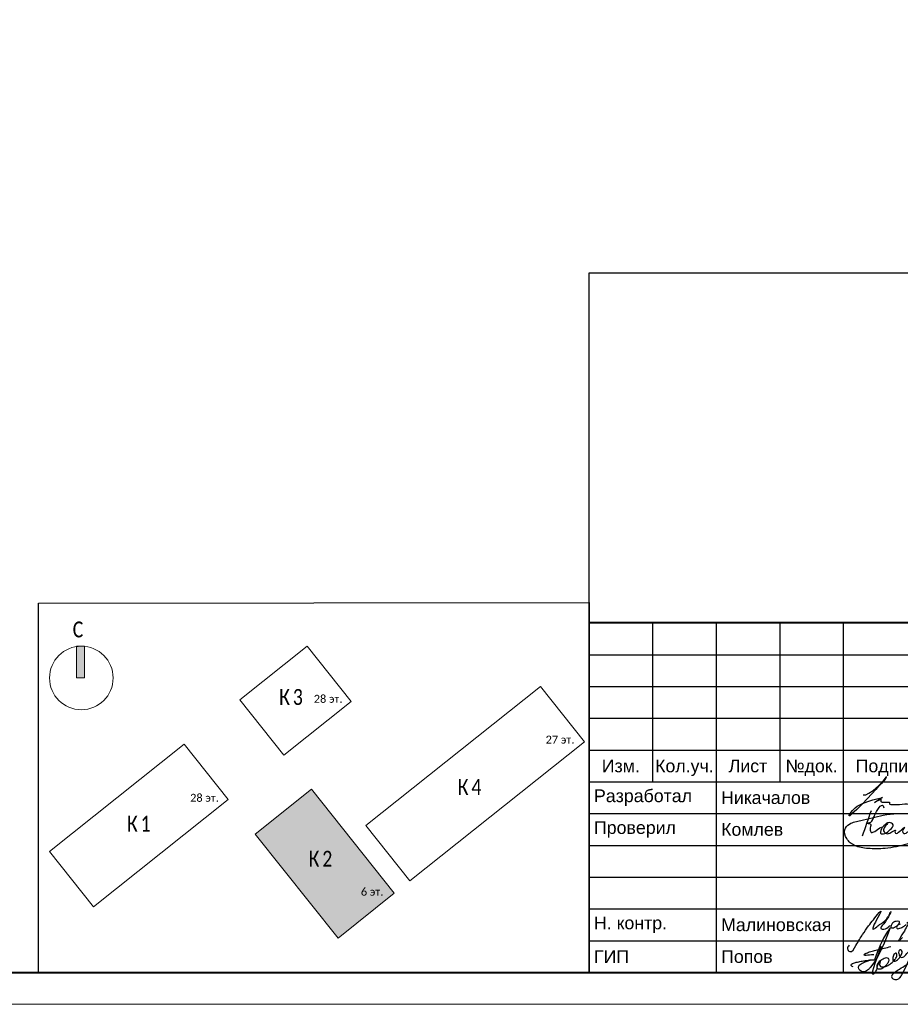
# Model space of a CAD drawing. Header units: millimetres. Extents: x 105028 to 874735, y -568483 to 191941.
# Tile 114 of 135: x 426778 to 440631, y 78334 to 93823. Entities that reach past the tile are written whole.
import ezdxf
from ezdxf.enums import TextEntityAlignment as Align

# ---------------------------------------------------------------- set-up
doc = ezdxf.new("R2010")
doc.units = ezdxf.units.MM
doc.layers.get('Defpoints').update_dxf_attribs({"color": 252})
doc.layers.add('0_S_Grey_01', color=9, linetype='Continuous', lineweight=5, true_color=0x808080)
doc.layers.add('DB CP Подписи', color=7, linetype='Continuous', lineweight=25, true_color=0x0a45f5)
doc.layers.add('DB CP Оформление', color=7, linetype='Continuous', lineweight=25)
doc.layers.add('Типовые аннотации', color=252, linetype='Continuous', lineweight=5)
doc.layers.add('формат', color=250, linetype='Continuous')
doc.styles.add('Arial', font='arial.ttf', dxfattribs={"width": 0.9, "height": 699.9999999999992})
doc.styles.add('Calibri Light_10', font='calibril.ttf', dxfattribs={"height": 1})
doc.styles.add('Calibri Light_9', font='isocpeur.ttf', dxfattribs={"width": 0.8, "height": 2})
doc.styles.add('CP.Text', font='arial.ttf')

# ---------------------------------------------------------------- blocks, each defined once
blk = doc.blocks.new('*U56')
at = {"color": 0, "lineweight": 0}
blk.add_lwpolyline([(-420, -1.69149813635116e-14), (6.661338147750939e-14, 6.661338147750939e-14), (-1.377945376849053e-14, 594.0000000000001), (-420.0000000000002, 594.0000000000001)], close=True, dxfattribs=at)
at = {"lineweight": 40}
blk.add_lwpolyline([(-400, 4.999999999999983), (-4.999999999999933, 5.000000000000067), (-5.000000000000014, 589.0000000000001), (-400.0000000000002, 589.0000000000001)], close=True, dxfattribs=at)
at = {"style": 'Arial', "width": 0.9, "flags": 8}
blk.add_attdef('FORMAT', (-36.87188609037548, 1.257088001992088), '', height=2.8, dxfattribs=at)
blk = doc.blocks.new('0_AS_SLK8_BUG_2000 - 0_AS_SLK8_BUG_2000-4324643-Надземная часть_ Корпус 2_ План 1 этажа на отм_ -1_000_-1_500')
at = {"layer": 'Типовые аннотации'}
blk.add_hatch(color=256, dxfattribs=at).paths.add_polyline_path([(-64.89341031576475, 34.73339586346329), (-65.89341031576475, 34.73339586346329), (-65.89341031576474, 38.73339586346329), (-64.89341031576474, 38.73339586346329)])
at = {"layer": 'Типовые аннотации', "true_color": 0xc0c0c0}
blk.add_hatch(color=9, dxfattribs=at).paths.add_polyline_path([(-36.33025549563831, 20.72135777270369), (-25.9127260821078, 7.636989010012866), (-32.9927582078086, 2.000000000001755), (-43.4102876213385, 15.08436876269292)])
at = {"layer": '0_S_Grey_01'}
for p, q in [((-36.8660808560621, 38.73339586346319), (-45.35429616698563, 31.97523776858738)), ((-31.32252260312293, 31.77071233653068), (-36.8660808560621, 38.73339586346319)), ((-7.517170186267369, 33.65954697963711), (-29.50047435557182, 16.15685182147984)), ((-1.973611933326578, 26.69686345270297), (-7.517170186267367, 33.65954697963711)), ((-45.35429616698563, 31.97523776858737), (-39.81073791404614, 25.012554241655)), ((-39.81073791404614, 25.012554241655), (-31.32252260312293, 31.77071233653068)), ((-52.35609507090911, 26.40053658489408), (-69.29341031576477, 12.91536332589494)), ((-46.8125368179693, 19.4378530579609), (-52.35609507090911, 26.40053658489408)), ((-23.95691610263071, 9.194168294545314), (-1.973611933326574, 26.69686345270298)), ((-36.33025549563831, 20.72135777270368), (-43.4102876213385, 15.08436876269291)), ((-25.91272608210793, 7.636989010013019), (-36.33025549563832, 20.72135777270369)), ((-63.7498520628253, 5.952679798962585), (-46.8125368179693, 19.4378530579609)), ((-29.50047435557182, 16.15685182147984), (-23.95691610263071, 9.194168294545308)), ((-43.4102876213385, 15.08436876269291), (-32.99275820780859, 2.000000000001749)), ((-69.29341031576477, 12.91536332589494), (-63.7498520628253, 5.952679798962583)), ((-32.9927582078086, 2.000000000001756), (-25.91272608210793, 7.63698901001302))]:
    blk.add_line(p, q, dxfattribs=at)
at = {"layer": 'Типовые аннотации'}
for p, q in [((-64.89341031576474, 38.73339586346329), (-65.89341031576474, 38.73339586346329)), ((-65.89341031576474, 38.73339586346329), (-65.89341031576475, 34.73339586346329)), ((-64.89341031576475, 34.73339586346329), (-64.89341031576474, 38.73339586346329)), ((-65.89341031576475, 34.73339586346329), (-64.89341031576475, 34.73339586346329)), ((-36.3302554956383, 20.72135777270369), (-43.4102876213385, 15.08436876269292)), ((-25.9127260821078, 7.636989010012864), (-36.33025549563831, 20.72135777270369)), ((-43.4102876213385, 15.08436876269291), (-32.9927582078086, 2.000000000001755)), ((-32.9927582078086, 2.000000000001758), (-25.9127260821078, 7.636989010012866))]:
    blk.add_line(p, q, dxfattribs=at)
blk.add_circle((-65.29341031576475, 34.73339586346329), 3.999999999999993, dxfattribs=at)
at = {"layer": 'Типовые аннотации', "attachment_point": 1}
for s, insert, char_height, width, style in [('\\fCalibri Light|b0|i0|c204|p34|;C', (-66.37824129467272, 41.84007573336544), 2, 2.0843875, 'Calibri Light_9'), ('\\fCalibri Light|b0|i0|c204|p34|;К', (-36.69054182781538, 12.9809562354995), 2, 2.0843875, 'Calibri Light_9'), ('\\fCalibri Light|b0|i0|c204|p34|;2', (-34.97075016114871, 12.9809562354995), 2, 1.92405, 'Calibri Light_9'), ('6 ', (-30.11289359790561, 8.335616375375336), 1, 1.36286875, 'Calibri Light_10'), ('эт', (-28.98841443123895, 8.335616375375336), 1, 1.603375, 'Calibri Light_10'), ('\\fCalibri Light|b0|i0|c204|p34|;.', (-27.66549776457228, 8.335616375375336), 1, 0.4810125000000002, 'Calibri Light_10')]:
    blk.add_mtext(s, dxfattribs=dict(at, insert=insert, char_height=char_height, width=width, style=style))
at = {"layer": 'Типовые аннотации', "color": 8, "true_color": 0x808080, "attachment_point": 1}
for s, insert, char_height, width, style in [('\\fCalibri Light|b0|i0|c204|p34|;К', (-40.39984909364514, 33.33828071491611), 2, 2.0843875, 'Calibri Light_9'), ('\\fCalibri Light|b0|i0|c204|p34|;3', (-38.68005742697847, 33.33828071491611), 2, 1.92405, 'Calibri Light_9'), ('28 ', (-36.04619677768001, 32.60764187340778), 1, 2.32489375, 'Calibri Light_10'), ('эт', (-34.12796761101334, 32.60764187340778), 1, 1.603375, 'Calibri Light_10'), ('\\fCalibri Light|b0|i0|c204|p34|;.', (-32.80505094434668, 32.60764187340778), 1, 0.4810124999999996, 'Calibri Light_10'), ('27 ', (-6.864468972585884, 27.4772806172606), 1, 2.32489375, 'Calibri Light_10'), ('эт', (-4.946239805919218, 27.4772806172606), 1, 1.603375, 'Calibri Light_10'), ('\\fCalibri Light|b0|i0|c204|p34|;.', (-3.623323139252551, 27.4772806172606), 1, 0.4810124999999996, 'Calibri Light_10'), ('\\fCalibri Light|b0|i0|c204|p34|;К', (-17.92569001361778, 22.00657472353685), 2, 2.0843875, 'Calibri Light_9'), ('\\fCalibri Light|b0|i0|c204|p34|;4', (-16.20589834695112, 22.00657472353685), 2, 1.92405, 'Calibri Light_9'), ('28 ', (-51.60674181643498, 20.15287817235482), 1, 2.32489375, 'Calibri Light_10'), ('эт', (-49.68851264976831, 20.15287817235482), 1, 1.603375, 'Calibri Light_10'), ('\\fCalibri Light|b0|i0|c204|p34|;.', (-48.36559598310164, 20.15287817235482), 1, 0.4810124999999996, 'Calibri Light_10'), ('\\fCalibri Light|b0|i0|c204|p34|;К', (-59.55569245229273, 17.38921328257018), 2, 2.0843875, 'Calibri Light_9'), ('\\fCalibri Light|b0|i0|c204|p34|;1', (-57.83590078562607, 17.38921328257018), 2, 1.92405, 'Calibri Light_9'), ('\\fCalibri Light|b0|i0|c204|p34|;К', (-36.69054182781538, 12.9809562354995), 2, 2.0843875, 'Calibri Light_9'), ('\\fCalibri Light|b0|i0|c204|p34|;2', (-34.97075016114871, 12.9809562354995), 2, 1.92405, 'Calibri Light_9'), ('6 ', (-30.11289359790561, 8.335616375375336), 1, 1.36286875, 'Calibri Light_10'), ('эт', (-28.98841443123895, 8.335616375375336), 1, 1.603375, 'Calibri Light_10'), ('\\fCalibri Light|b0|i0|c204|p34|;.', (-27.66549776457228, 8.335616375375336), 1, 0.4810125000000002, 'Calibri Light_10')]:
    blk.add_mtext(s, dxfattribs=dict(at, insert=insert, char_height=char_height, width=width, style=style))
blk = doc.blocks.new('Попов')
at = {"layer": 'DB CP Подписи', "color": 160, "true_color": 0x0a45f5}
for points in [[(7.394956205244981, 7.032094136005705), (4.284556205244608, 0.8400941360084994), (3.982156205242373, 0.4944941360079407), (3.665356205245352, 0.2583778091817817), (3.190156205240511, 0.09837780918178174), (2.801356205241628, 0.2064941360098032), (2.509696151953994, 0.451294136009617), (2.383756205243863, 0.7680941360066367), (2.429696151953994, 0.9984941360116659), (2.62855620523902, 1.243294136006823), (3.319756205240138, 1.603294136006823), (3.895756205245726, 1.848094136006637), (4.370956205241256, 1.992094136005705), (4.918156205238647, 1.992094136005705)], [(7.394956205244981, 7.032094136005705), (6.962956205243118, 6.427294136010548), (4.918156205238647, 1.992094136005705)], [(8.094156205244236, 0.03369413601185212), (8.828556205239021, 0.5520941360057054), (9.980556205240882, 1.272094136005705), (10.85895620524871, 1.761694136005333), (10.41255620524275, 1.084894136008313), (11.57895620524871, 2.611294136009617), (12.16935620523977, 3.84969413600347), (12.471756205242, 4.713694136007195), (12.629696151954, 5.419294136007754), (12.689696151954, 6.2400941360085), (12.54375620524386, 6.945694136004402), (12.34215620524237, 7.075294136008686), (12.03975620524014, 7.075294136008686), (11.64969615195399, 6.6000941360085), (11.379696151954, 5.779294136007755), (11.21895620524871, 4.728094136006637), (10.72935620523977, 3.014494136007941), (9.418956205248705, 0.0336941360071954)], [(5.979696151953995, 4.069175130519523), (4.859696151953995, -0.1216221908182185), (5.311356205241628, 0.624094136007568), (5.311356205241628, 0.8688941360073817), (5.624396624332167, 1.697142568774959), (6.247356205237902, 2.150494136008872), (6.650556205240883, 2.323294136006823), (6.909756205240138, 2.323294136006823), (7.125756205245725, 2.150494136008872), (7.125756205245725, 1.747294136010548), (6.82335620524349, 1.243294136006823), (6.333756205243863, 0.7968941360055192), (5.714556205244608, 0.5088941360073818), (5.412156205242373, 0.5952941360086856), (5.49855620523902, 1.286494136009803), (5.817585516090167, 1.879286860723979), (5.714556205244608, 1.286494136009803), (5.829756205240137, 0.9552941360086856), (6.146556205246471, 0.8832941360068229), (6.794556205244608, 1.012894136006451), (7.528956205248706, 1.459294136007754), (8.119356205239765, 2.064094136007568), (8.407356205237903, 2.510494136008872), (8.407356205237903, 2.899294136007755), (8.320956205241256, 3.028894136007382), (8.090556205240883, 2.956894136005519), (7.816956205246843, 2.366494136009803), (7.816956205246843, 1.963294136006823), (7.989756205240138, 1.776094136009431), (8.364156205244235, 1.891294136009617), (8.82495620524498, 2.323294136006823), (9.055356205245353, 2.697694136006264), (9.271356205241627, 3.302494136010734), (9.012156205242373, 3.561694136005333), (8.882556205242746, 3.561694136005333), (8.709696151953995, 3.3600941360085), (8.709696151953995, 2.978377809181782), (9.039696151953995, 2.408377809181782), (10.349696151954, 3.378377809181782), (11.11969615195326, 4.410259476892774), (11.27818451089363, 5.133235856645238), (11.35539592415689, 5.654323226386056), (11.38831620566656, 5.819447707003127), (11.35539592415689, 5.654323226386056)], [(3.521356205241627, 2.971294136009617), (4.126156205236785, 3.244894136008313), (4.932556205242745, 3.475294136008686), (6.444556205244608, 3.835294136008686), (7.495756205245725, 4.080094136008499)], [(1.534156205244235, 0.8688941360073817), (1.303756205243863, 1.041694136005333), (1.217356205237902, 1.214494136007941), (1.447756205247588, 1.416094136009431), (2.038156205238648, 1.603294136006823), (2.815756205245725, 1.761694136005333), (3.506956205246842, 1.876894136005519), (4.357209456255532, 1.989153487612), (4.918156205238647, 1.992094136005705)], [(3.521356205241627, 2.971294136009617), (3.294445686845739, 2.859738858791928), (4.789696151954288, 2.859738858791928)]]:
    blk.add_spline(points, degree=3, dxfattribs=at)
at = {"layer": 'DB CP Подписи'}
blk.add_spline([(8.094156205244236, 0.03369413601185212), (7.791756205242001, -0.2544480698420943), (7.618956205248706, -0.4847058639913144), (7.618956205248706, -0.8015058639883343), (7.950156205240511, -1.060705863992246), (8.569356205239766, -1.060705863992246), (8.943756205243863, -0.7583058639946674), (9.116556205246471, -0.4991058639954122), (9.418956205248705, 0.0336941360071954)], degree=3, dxfattribs=at)
blk = doc.blocks.new('A$Cf51998ab')
at = {"layer": 'DB CP Подписи'}
for points in [[(2.024743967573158, 7.175397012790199), (0.02474396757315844, 3.175397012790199), (2.524743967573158, 0.1753970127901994), (9.524743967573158, 6.675397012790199), (17.02474396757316, 19.1753970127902), (23.52474396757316, 28.6753970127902), (29.02474396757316, 35.6753970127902), (35.52474396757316, 43.6753970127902), (36.52474396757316, 44.6753970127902), (30.02474396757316, 30.6753970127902), (28.52474396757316, 26.1753970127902), (28.52474396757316, 25.1753970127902), (31.52474396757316, 26.6753970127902), (36.02474396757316, 30.1753970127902), (43.52474396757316, 36.1753970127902), (45.52474396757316, 39.1753970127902), (47.52474396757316, 42.6753970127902), (47.52474396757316, 43.1753970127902), (48.02474396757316, 44.1753970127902), (40.52474396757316, 31.1753970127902), (37.52474396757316, 25.6753970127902), (40.52474396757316, 25.1753970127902), (47.02474396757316, 28.6753970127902), (47.52474396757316, 29.1753970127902)], [(66.52474396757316, 31.6753970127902), (75.02474396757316, 39.1753970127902), (79.02474396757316, 43.6753970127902), (79.52474396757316, 46.6753970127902), (75.02474396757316, 41.6753970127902), (69.02474396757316, 32.6753970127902), (61.02474396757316, 18.6753970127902), (57.02474396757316, 11.6753970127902), (61.52474396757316, 15.6753970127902)], [(57.52474396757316, 34.1753970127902), (54.52474396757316, 34.1753970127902), (50.02474396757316, 31.1753970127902), (49.52474396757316, 26.1753970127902), (54.02474396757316, 27.6753970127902), (56.02474396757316, 29.1753970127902), (58.02474396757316, 33.1753970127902), (57.52474396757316, 34.1753970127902)], [(71.80259313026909, 27.23596012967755), (75.18207571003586, 30.02247973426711), (81.43411698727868, 33.40007838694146), (87.77064376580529, 36.27103771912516), (91.06563812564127, 37.45319772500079)], [(59.02474396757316, 30.6753970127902), (55.49455854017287, 28.71229258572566), (55.52474396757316, 25.6753970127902), (57.52474396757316, 25.6753970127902), (62.02474396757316, 27.6753970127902), (65.02474396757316, 29.6753970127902), (65.52474396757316, 30.1753970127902)]]:
    blk.add_spline(points, degree=3, dxfattribs=at)
blk = doc.blocks.new('A$C5BE547C8')
at = {"layer": 'DB CP Подписи', "color": 160, "true_color": 0x0a45f5}
for points in [[(12.77064067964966, 273.4620631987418), (54.9465189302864, 284.4855278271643), (94.154754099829, 355.2698806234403), (190.2780455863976, 461.4464249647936), (197.8667517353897, 439.9583000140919)], [(553.6754189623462, 292.4671654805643), (541.1363445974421, 294.8536106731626), (543.5881781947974, 221.3447915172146), (618.3679039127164, 188.8783703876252), (688.8570107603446, 181.5274854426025), (702.341915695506, 169.2760206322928), (655.1448083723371, 128.8461685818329), (445.8771119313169, 43.72502877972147), (210.5232081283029, -1.356840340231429), (25.1820216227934, -2.336883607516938), (-119.9528827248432, 30.00445333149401), (-207.229957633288, 105.4676031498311), (-226.8427679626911, 202.491644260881), (-177.8107121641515, 263.2541753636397), (-54.24994114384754, 301.4757719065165), (189.9297362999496, 360.2782164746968), (498.8316938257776, 377.9189649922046), (787.0024744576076, 349.3846527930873)], [(-36.17550682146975, 134.4371501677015), (61.71678818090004, 412.4869762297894)], [(12.77064067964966, 273.4620631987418), (53.68175455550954, 259.2054039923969), (47.35787273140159, 207.3811667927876), (60.00563637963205, 173.2529950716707), (97.94904722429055, 183.3650324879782)], [(97.94904722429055, 183.3650324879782), (177.0679458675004, 224.8184770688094), (161.8986921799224, 163.5096667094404), (207.1457470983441, 161.4226177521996), (266.314922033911, 204.5548820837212), (296.9437179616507, 255.3396693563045), (253.785020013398, 280.3842265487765), (197.7158576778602, 243.8061435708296), (177.076149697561, 224.897245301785)], [(240.4512582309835, 278.160545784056), (216.6761126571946, 242.9138925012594), (193.0570860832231, 200.9501308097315), (214.3763311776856, 163.8837520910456), (260.4151262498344, 165.1061032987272), (324.2741268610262, 195.7046833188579), (317.2758679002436, 178.2197674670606), (323.3993369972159, 165.9803596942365), (371.5122399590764, 186.0879841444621), (421.3747226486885, 228.0517155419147), (401.2547955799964, 186.9622102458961), (414.3764636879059, 162.4833644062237), (464.2389463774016, 183.4652452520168), (539.4700353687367, 247.2851138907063), (556.5207641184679, 274.5734312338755), (553.6754189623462, 292.4671654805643)]]:
    blk.add_spline(points, degree=3, dxfattribs=at)
blk = doc.blocks.new('Никачалов')
blk.add_lwpolyline([(-307.2528087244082, -10.52482762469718), (-266.7209943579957, -10.52482762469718), (-217.2917009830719, 12.19796214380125), (-151.053767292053, 56.65713122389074), (-104.5903002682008, 97.1639252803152), (-42.3079472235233, 148.5397506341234), (-2.762450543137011, 181.1417946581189), (25.90605847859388, 213.7455219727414), (43.7010164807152, 235.4819012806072), (55.56432182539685, 255.2404097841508), (61.49597449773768, 269.0720390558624), (48.64291482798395, 267.0958515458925), (20.96416013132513, 227.5771512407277), (-26.48906123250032, 171.2625404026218), (-43.29770154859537, 147.551656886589), (-106.566372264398, 73.45304175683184), (-171.8145516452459, 1.330614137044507), (-320.1058683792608, -151.8054015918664), (-406.1148320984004, -241.7118334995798), (-487.1818974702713, -312.8461673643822), (-518.8162328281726, -343.4720238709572), (-528.703466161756, -345.4482113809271), (-526.7239574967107, -334.5808633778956), (-516.8401608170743, -316.7968590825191), (-494.0998678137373, -283.2067213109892), (-477.294664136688, -261.4703420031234), (-435.7730954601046, -217.0111729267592), (-400.1831794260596, -188.3598206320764), (-362.6171914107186, -168.6013121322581), (-318.1297963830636, -150.8173078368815), (-234.0969046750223, -118.213580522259), (-154.0195936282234, -90.55032198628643), (-5.728276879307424, -52.01971543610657), (-125.3510846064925, -134.0213973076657), (-130.2929829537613, -133.0333035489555), (-128.316910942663, -131.0571160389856), (-95.39726961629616, -111.8204287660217), (-59.85203000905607, -95.76348443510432), (-27.71938084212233, -87.49177623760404), (-25.77080201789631, -90.41229184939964), (-29.66795968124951, -102.5757764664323), (-30.15252690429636, -110.3610126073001), (-29.17995580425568, -115.7122051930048), (-24.3102270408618, -121.0650810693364), (-17.49535610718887, -123.4974413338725), (-8.24390245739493, -125.9314848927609), (2.468126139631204, -127.3909010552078), (14.15272583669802, -127.3909010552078), (101.7906602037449, -127.3909010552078), (105.0348549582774, -129.2711407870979), (104.8664592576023, -152.815378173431), (110.9218312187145, -158.3651994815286), (128.4246742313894, -163.9133375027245), (156.4780234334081, -166.202617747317), (264.0107071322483, -165.9518068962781), (307.6251938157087, -158.1497378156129), (346.3905716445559, -151.961947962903), (383.8122205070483, -151.961947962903), (403.5351374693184, -158.7119581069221), (436.9152894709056, -161.67118948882), (526.11689822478, -161.927050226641), (598.5373598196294, -138.5208429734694), (676.6111056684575, -125.8742528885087), (713.761259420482, -126.4129070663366)])
blk = doc.blocks.new('ауацуа')
at = {"layer": 'DB CP Оформление'}
for p, q in [((-901444.4389830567, -47611.55045884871), (-882944.4389830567, -47611.55045884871)), ((-901444.4389830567, -53111.55045884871), (-901444.4389830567, -47611.55045884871)), ((-900444.4389830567, -47611.55045884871), (-900444.4389830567, -50111.55045884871)), ((-899444.4389830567, -47611.55045884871), (-899444.4389830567, -53111.55045884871)), ((-898444.4389830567, -47611.55045884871), (-898444.4389830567, -50111.55045884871)), ((-897444.4389830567, -47611.55045884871), (-897444.4389830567, -53111.55045884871)), ((-901444.4389830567, -48111.55045884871), (-894944.4389830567, -48111.55045884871)), ((-901444.4389830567, -48611.55045884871), (-894944.4389830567, -48611.55045884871)), ((-901444.4389830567, -49111.55045884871), (-894944.4389830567, -49111.55045884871)), ((-901444.4389830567, -49611.55045884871), (-894944.4389830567, -49611.55045884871)), ((-901444.4389830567, -50111.55045884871), (-882944.4389830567, -50111.55045884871)), ((-901444.4389830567, -50611.55045884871), (-894944.4389830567, -50611.55045884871)), ((-901444.4389830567, -51111.55045884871), (-894944.4389830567, -51111.55045884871)), ((-901444.4389830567, -51611.55045884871), (-894944.4389830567, -51611.55045884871)), ((-901444.4389830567, -52111.55045884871), (-894944.4389830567, -52111.55045884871)), ((-901444.4389830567, -52611.55045884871), (-894944.4389830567, -52611.55045884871)), ((-901444.4389830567, -53111.55045884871), (-882944.4389830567, -53111.55045884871))]:
    blk.add_line(p, q, dxfattribs=at)
at = {"layer": 'DB CP Подписи'}
blk.add_blockref('Никачалов', (-896824.2117446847, -50303.85781468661), dxfattribs=at)
at = {"layer": 'DB CP Подписи', "color": 160, "true_color": 0x0a45f5, "xscale": 1.445624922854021, "yscale": 1.445624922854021, "zscale": 1.445624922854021}
blk.add_blockref('A$C5BE547C8', (-897091.0831624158, -51157.1531102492), dxfattribs=at)
at = {"layer": 'DB CP Подписи'}
for name, p, xscale, yscale, zscale in [('A$Cf51998ab', (-897379.3541802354, -52782.28930560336), 14.0625, 14.0625, 14.0625), ('Попов', (-897444.4389830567, -53111.55045884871), 100, 100, 100)]:
    blk.add_blockref(name, p, dxfattribs=dict(at, xscale=xscale, yscale=yscale, zscale=zscale))
at = {"layer": 'DB CP Оформление', "style": 'CP.Text'}
for s, p in [('Изм.', (-900944.4389830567, -49861.55045884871)), ('Кол.уч.', (-899944.4389830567, -49861.55045884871)), ('Лист', (-898944.4389830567, -49861.55045884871)), ('№док.', (-897944.4389830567, -49861.55045884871)), ('Подпись', (-896694.4389830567, -49861.55045884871))]:
    blk.add_text(s, height=200, dxfattribs=at).set_placement(p, align=Align.MIDDLE_CENTER)
at = {"layer": 'DB CP Оформление', "char_height": 200, "width": 1999.999999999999, "attachment_point": 4, "style": 'CP.Text'}
for s, insert in [(' Разработал', (-901444.4389830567, -50361.55045884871)), (' Никачалов', (-899444.4389830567, -50361.55045884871)), (' Проверил', (-901444.4389830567, -50861.55045884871)), (' Комлев', (-899444.4389830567, -50861.55045884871)), (' Н. контр.', (-901444.4389830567, -52361.55045884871)), (' Малиновская', (-899444.4389830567, -52361.55045884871)), (' ГИП', (-901444.4389830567, -52861.55045884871)), (' Попов', (-899444.4389830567, -52861.55045884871))]:
    blk.add_mtext(s, dxfattribs=dict(at, insert=insert))

msp = doc.modelspace()

# ---------------------------------------------------------------- linework, layer by layer
at = {"layer": 'Defpoints'}
for p, q in [((435734.7402382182, 89841.60977941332), (454234.7402382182, 89841.60977941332)), ((435734.740309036, 84341.60973189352), (435734.740309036, 89841.60973189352))]:
    msp.add_line(p, q, dxfattribs=at)
msp.add_lwpolyline([(435734.7403798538, 89841.60968371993), (454234.7403798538, 89841.60968371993), (454234.7403798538, 84341.60968374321), (435734.7403798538, 84341.60968374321)], close=True, dxfattribs=at)
at = {"layer": 'Defpoints', "color": 3, "lineweight": 30}
msp.add_lwpolyline([(427071.7403798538, 84644.92081882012), (435734.7403798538, 84655.92081882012), (435734.7403798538, 78833.92081882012), (427071.7403798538, 78822.92081882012)], close=True, dxfattribs=at)

# ---------------------------------------------------------------- block references
msp.add_blockref('ауацуа', (1337179.17936292, 131945.4712776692))
at = {"layer": 'Типовые аннотации', "xscale": 125, "yscale": 125, "zscale": 125}
msp.add_blockref('0_AS_SLK8_BUG_2000 - 0_AS_SLK8_BUG_2000-4324643-Надземная часть_ Корпус 2_ План 1 этажа на отм_ -1_000_-1_500', (435909.8441450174, 79125.78522030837), dxfattribs=at)
at = {"layer": 'формат', "xscale": 100, "yscale": 100, "zscale": 100}
msp.add_blockref('*U56', (454734.7403798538, 78333.92081882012), dxfattribs=at)

doc.saveas('drawing.dxf')
